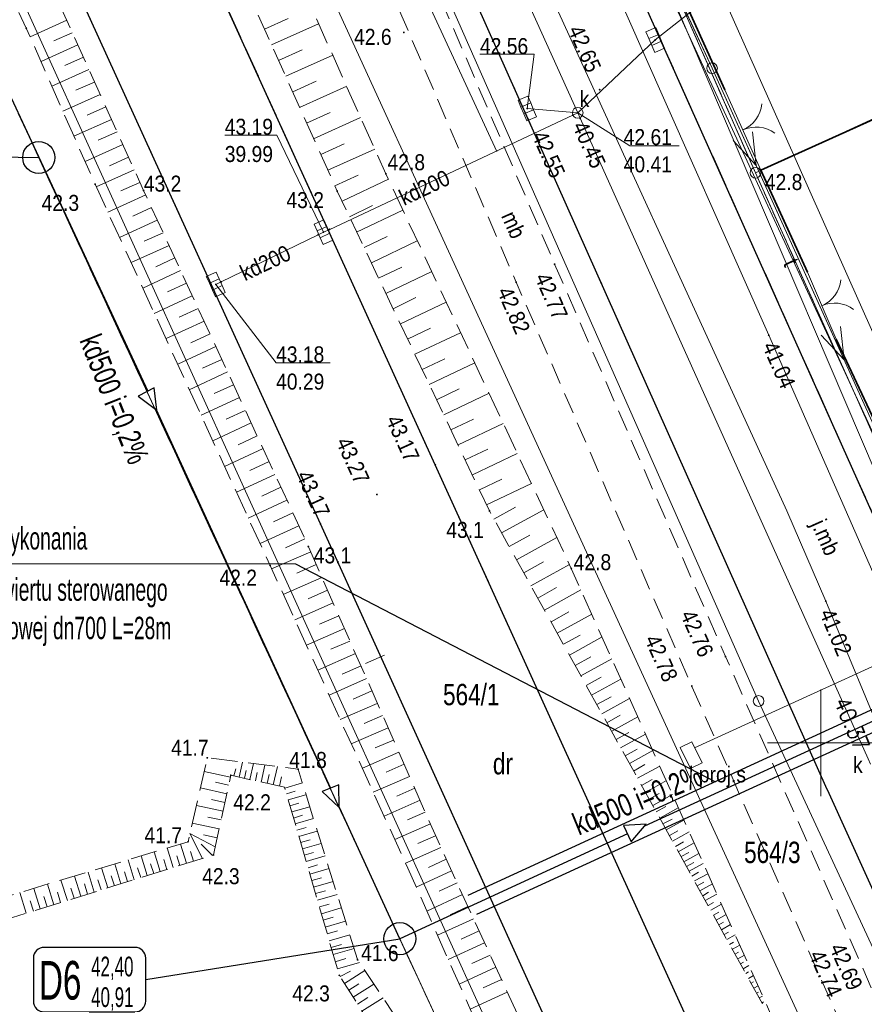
# Model space of a CAD drawing. Header units: metres. Extents: x 5542169 to 5542475, y 5991277 to 5991454.
# Tile 10 of 14: x 5542312 to 5542352, y 5991338 to 5991384. Entities that reach past the tile are written whole.
import ezdxf
from ezdxf.enums import TextEntityAlignment as Align
from ezdxf.lldxf.tags import DXFTag

# ---------------------------------------------------------------- set-up
doc = ezdxf.new("R2010")
doc.units = ezdxf.units.M
doc.header["$MEASUREMENT"] = 0
for name, pattern in [('217-500', [2, -0.5, 1.5]), ('420-500', [1.5, 1, -0.5]), ('823-500', [1.75, 1.25, -0.5])]:
    doc.linetypes.add(name, pattern=pattern)
doc.layers.get('0').update_dxf_attribs({"lineweight": 18})
for name, color, linetype, lineweight in [('!OPISY', 7, 'Continuous', 20), ('!RAMKA', 7, 'Continuous', 25), ('202-punkt graniczny', 7, 'Continuous', 18), ('210-oznaczenie konturu użytku gruntowego', 3, 'Continuous', 18), ('211-numer działki ewidencyjnej', 7, 'Continuous', 18), ('217-kontur klasyfikacyjny', 3, '217-500', 18), ('218-kontur użytku gruntowego', 3, '217-500', 18), ('219-działka ewidencyjna', 7, 'Continuous', 18), ('arkusz mapy', 7, 'Continuous', 18), ('brama', 7, 'Continuous', 18), ('droga dla rowerów', 7, '420-500', 18), ('droga dla rowerów-Atr17', 7, 'Continuous', 18), ('jezdnia', 7, '217-500', 18), ('jezdnia-Atr17', 7, 'Continuous', 18), ('KD', 94, 'Continuous', 30), ('kratka ściekowa', 14, 'Continuous', 18), ('krawężnik', 7, 'Continuous', 25), ('ogrodzenie trwałe', 7, '902-500', 35), ('pikieta naturalna', 7, 'Continuous', 18), ('pikieta naturalna-Atr2', 7, 'Continuous', 18), ('pikieta sztuczna', 7, 'Continuous', 18), ('pikieta sztuczna-Atr2', 7, 'Continuous', 18), ('przewód elektroenergetyczny niskiego napięcia', 1, 'Continuous', 18), ('przewód elektroenergetyczny podziemny', 1, 'Continuous', 18), ('przewód kanalizacyjny', 14, 'Continuous', 18), ('przewód kanalizacyjny-Atr1', 14, 'Continuous', 18), ('przewód niezidentyfikowany', 7, 'Continuous', 18), ('przewód specjalny - ob. projektowany', 7, 'Continuous', 18), ('przewód telekomunikacyjny podziemny', 30, 'Continuous', 18), ('przewód telekomunikacyjny podziemny-Atr1', 30, 'Continuous', 18), ('przewód wodociągowy', 5, 'Continuous', 18), ('rzedna', 7, 'Continuous', 18), ('rzedna-Atr2', 7, 'Continuous', 18), ('rzedna-Atr3', 7, 'Continuous', 18), ('skarpa nieumocniona', 7, '823-500', 18), ('skarpa nieumocniona wypełnienie', 7, 'Continuous', 18), ('studnia kanalizacyjna', 14, 'Continuous', 18), ('studnia kanalizacyjna-Atr17', 14, 'Continuous', 18), ('słup przewodów napowietrznych', 7, 'Continuous', 18), ('urządzenie techniczne sieci specjalnej - ob. projektowany', 7, 'Continuous', 18), ('urządzenie techniczne sieci specjalnej - ob. projektowany-Atr17', 7, 'Continuous', 18)]:
    doc.layers.add(name, color=color, linetype=linetype, lineweight=lineweight)
doc.layers.add('IS_Węzeł_sieci_kanalizacyjnej_-_opisy', color=7, linetype='Continuous')
doc.styles.add('AA', font='ARIALN.TTF', dxfattribs={"width": 0.8, "height": 1.25})
doc.styles.get("Standard").update_dxf_attribs({"font": 'Working1250.shx', "width": 0.75})
doc.styles.add('Style-simplex', font='simplex.shx')
doc.linetypes.add('902-500', pattern='A,3.75,[24,dgnlstyle-geo-mz.shx,S=0.002786,R=0,X=0,Y=0],3.75', length=7.5)
tags = doc.linetypes.add('SOLID', pattern=[10, 10, 0]).pattern_tags.tags
tags[6:7] = [DXFTag(74, 4), DXFTag(75, 0), DXFTag(340, '0'), DXFTag(46, 0.0), DXFTag(50, 0.0), DXFTag(44, 0.0), DXFTag(45, 0.0)]
tags[4:5] = [DXFTag(74, 4), DXFTag(75, 0), DXFTag(340, '0'), DXFTag(46, 0.0), DXFTag(50, 0.0), DXFTag(44, 0.0), DXFTag(45, 0.0)]

# ---------------------------------------------------------------- blocks, each defined once
blk = doc.blocks.new('202')
at = {"color": 0, "linetype": 'ByBlock', "lineweight": -2, "ltscale": 10}
blk.add_circle((0, 0), 2.5, dxfattribs=at)
blk = doc.blocks.new('PW01')
at = {"linetype": 'ByBlock', "lineweight": -2, "ltscale": 10}
h = blk.add_hatch(color=0, dxfattribs=at)
edge = h.paths.add_edge_path()
edge.add_arc((0, 0), 0.45, 0, 360)
blk = doc.blocks.new('US05')
at = {"color": 0, "linetype": 'ByBlock', "lineweight": -2, "ltscale": 10}
for p, q in [((-5.25, -2.5), (-5.25, 2.5)), ((-5.25, 2.5), (-1.75, 2.5)), ((-1.75, -2.5), (-1.75, 2.5)), ((-1.75, 2.5), (1.75, 2.5)), ((1.75, -2.5), (1.75, 2.5)), ((1.75, 2.5), (5.25, 2.5)), ((5.25, -2.5), (5.25, 2.5)), ((-5.25, -2.5), (-1.75, -2.5)), ((-1.75, -2.5), (1.75, -2.5)), ((1.75, -2.5), (5.25, -2.5))]:
    blk.add_line(p, q, dxfattribs=at)
blk = doc.blocks.new('US15')
at = {"color": 0, "linetype": 'ByBlock', "lineweight": -2, "ltscale": 10}
blk.add_circle((0, 0), 2.5, dxfattribs=at)
blk = doc.blocks.new('OK02')
at = {"color": 0, "linetype": 'ByBlock', "lineweight": -2, "ltscale": 10}
for centre, start, end in [((-15, 0), 0, 60), ((15, 0), 120, 180)]:
    blk.add_arc(centre, 15, start, end, dxfattribs=at)
blk = doc.blocks.new('SUEP1')
at = {"color": 0, "linetype": 'ByBlock', "lineweight": -2, "ltscale": 10}
for p, q in [((50, 0), (35, 5)), ((150, 0), (135, 5)), ((0, 0), (50, 0)), ((50, 0), (35, -5)), ((50, 0), (150, 0)), ((150, 0), (135, -5))]:
    blk.add_line(p, q, dxfattribs=at)

msp = doc.modelspace()

# ---------------------------------------------------------------- linework, layer by layer
at = {"layer": '!OPISY'}
msp.add_line((5542306.4, 5991358.387), (5542325.415, 5991358.387), dxfattribs=at)
at = {"layer": '!RAMKA'}
msp.add_line((5542325.415, 5991358.387), (5542345.073, 5991348.181), dxfattribs=at)
at = {"color": 251}
for p, q in [((5542350, 5991347.5), (5542350, 5991352.5)), ((5542350, 5991347.5), (5542350, 5991352.5)), ((5542347.5, 5991350), (5542352.5, 5991350)), ((5542347.5, 5991350), (5542352.5, 5991350))]:
    msp.add_line(p, q, dxfattribs=at)
at = {"layer": '217-kontur klasyfikacyjny', "color": 251, "flags": 128}
msp.add_lwpolyline([(5542333.79, 5991333.25), (5542294.82, 5991417.61)], dxfattribs=at)
at = {"layer": '218-kontur użytku gruntowego', "color": 251, "flags": 128}
for points in [[(5542333.79, 5991333.25), (5542294.82, 5991417.61)], [(5542294.82, 5991417.61), (5542333.79, 5991333.25)], [(5542337.99, 5991397.06), (5542346.94, 5991376.7)], [(5542346.94, 5991376.7), (5542337.99, 5991397.06)], [(5542346.94, 5991376.7), (5542356.18, 5991356.13)], [(5542356.18, 5991356.13), (5542346.94, 5991376.7)]]:
    msp.add_lwpolyline(points, dxfattribs=at)
at = {"layer": '219-działka ewidencyjna', "color": 251, "flags": 128}
for points in [[(5542302.769, 5991438.054), (5542357.54, 5991318.55)], [(5542347.09, 5991351.96), (5542309.057, 5991438.054)], [(5542360.03, 5991280.37), (5542297.25, 5991418.65)], [(5542294.82, 5991417.61), (5542343.54, 5991312.15)], [(5542346.94, 5991376.7), (5542337.99, 5991397.06)], [(5542370.14, 5991387.38), (5542346.94, 5991376.7)], [(5542356.18, 5991356.13), (5542346.94, 5991376.7)], [(5542347.09, 5991351.96), (5542376.104, 5991289.327)]]:
    msp.add_lwpolyline(points, dxfattribs=at)
at = {"layer": 'arkusz mapy', "color": 251}
for p, q in [((5542350, 5991352.5), (5542350, 5991347.5)), ((5542347.5, 5991350), (5542352.5, 5991350))]:
    msp.add_line(p, q, dxfattribs=at)
at = {"layer": 'brama', "color": 251, "flags": 128}
for points in [[(5542345.51, 5991380.59), (5542347.2, 5991376.82)], [(5542349.37, 5991372.04), (5542350.72, 5991368.91)]]:
    msp.add_lwpolyline(points, dxfattribs=at)
at = {"layer": 'droga dla rowerów', "color": 251, "flags": 128}
for points in [[(5542307.258, 5991438.054), (5542310.57, 5991430.33), (5542322.63, 5991402.11), (5542335.74, 5991371.57), (5542343.96, 5991352.66), (5542350.75, 5991337.27), (5542352.7, 5991333.09), (5542363.33, 5991309.77), (5542376.104, 5991281.879)], [(5542376.104, 5991286.708), (5542365.03, 5991310.9), (5542354.4, 5991334.1), (5542352.52, 5991338.17), (5542345.54, 5991354.04), (5542337.54, 5991372.42), (5542324.4, 5991403), (5542312.42, 5991431), (5542309.398, 5991438.054)]]:
    msp.add_lwpolyline(points, dxfattribs=at)
at = {"layer": 'IS_Węzeł_sieci_kanalizacyjnej_-_opisy', "color": 7, "linetype": 'SOLID', "ltscale": 0.01}
for p, q in [((5542302.071, 5991377.608), (5542313.388, 5991377.417)), ((5542318.401, 5991338.912), (5542330.289, 5991340.828))]:
    msp.add_line(p, q, dxfattribs=at)
msp.add_lwpolyline([(5542313.644, 5991337.402), (5542317.898, 5991337.402, 0.414214), (5542318.401, 5991337.906), (5542318.401, 5991339.919, 0.414214), (5542317.898, 5991340.422), (5542313.644, 5991340.422, 0.414214), (5542313.141, 5991339.919), (5542313.141, 5991337.906, 0.414214), (5542313.644, 5991337.402)], format="xyb", dxfattribs=at)
at = {"layer": 'jezdnia', "color": 251, "flags": 128}
for points in [[(5542291.179, 5991438.054), (5542297.2, 5991424.85), (5542311.67, 5991392.99), (5542326.58, 5991360.25), (5542341.47, 5991327.48), (5542355.12, 5991297.48), (5542363.405, 5991279.267)], [(5542370.045, 5991279.267), (5542360.86, 5991299.46), (5542347.02, 5991329.88), (5542331.95, 5991363.02), (5542317.41, 5991394.98), (5542302.67, 5991427.35), (5542297.802, 5991438.054)], [(5542376.104, 5991363.598), (5542357.31, 5991354.92), (5542356.69, 5991354.79), (5542356.03, 5991354.83), (5542355.32, 5991355.07), (5542354.64, 5991355.8), (5542329.42, 5991412.17), (5542323.11, 5991408.8), (5542336.31, 5991379.19), (5542350.3, 5991347.81), (5542361.66, 5991322.78), (5542376.104, 5991290.928)]]:
    msp.add_lwpolyline(points, dxfattribs=at)
at = {"layer": 'KD'}
for p, q in [((5542308.779, 5991387.33), (5542318.493, 5991366.473)), ((5542318.787, 5991366.629), (5542318.045, 5991366.235)), ((5542318.912, 5991365.574), (5542318.787, 5991366.629)), ((5542318.045, 5991366.235), (5542318.912, 5991365.574)), ((5542318.876, 5991365.651), (5542327.048, 5991347.88)), ((5542360.54, 5991354.75), (5542341.752, 5991346.103)), ((5542327.436, 5991348.041), (5542326.66, 5991347.718)), ((5542327.461, 5991346.978), (5542327.436, 5991348.041)), ((5542326.66, 5991347.718), (5542327.461, 5991346.978)), ((5542327.461, 5991346.981), (5542330.285, 5991340.84)), ((5542341.826, 5991346.19), (5542340.766, 5991346.127)), ((5542340.766, 5991346.127), (5542341.115, 5991345.364)), ((5542341.115, 5991345.364), (5542341.826, 5991346.19)), ((5542340.946, 5991345.732), (5542330.291, 5991340.829))]:
    msp.add_line(p, q, dxfattribs=at)
at = {"layer": 'KD', "color": 6}
for p, q in [((5542359.086, 5991354.631), (5542333.479, 5991342.846)), ((5542359.502, 5991353.724), (5542333.886, 5991341.959))]:
    msp.add_line(p, q, dxfattribs=at)
at = {"layer": 'KD'}
for centre in [(5542313.39, 5991377.417), (5542330.291, 5991340.829)]:
    msp.add_circle(centre, 0.75, dxfattribs=at)
at = {"layer": 'krawężnik', "color": 251, "flags": 128}
for points in [[(5542363.405, 5991279.267), (5542355.12, 5991297.48), (5542341.47, 5991327.48), (5542326.58, 5991360.25), (5542311.67, 5991392.99), (5542297.2, 5991424.85), (5542291.179, 5991438.054)], [(5542370.045, 5991279.267), (5542360.86, 5991299.46), (5542352.32, 5991318.22), (5542347.02, 5991329.88), (5542331.95, 5991363.02), (5542317.41, 5991394.98), (5542302.67, 5991427.35), (5542297.802, 5991438.054)], [(5542354.64, 5991355.8), (5542329.42, 5991412.17)], [(5542350.3, 5991347.81), (5542323.11, 5991408.8)], [(5542350.3, 5991347.81), (5542361.66, 5991322.78), (5542376.104, 5991290.928)]]:
    msp.add_lwpolyline(points, dxfattribs=at)
at = {"layer": 'ogrodzenie trwałe', "color": 251, "flags": 128}
for points in [[(5542345.51, 5991380.59), (5542340.38, 5991391.93)], [(5542347.2, 5991376.82), (5542357.88, 5991381.64)], [(5542349.37, 5991372.04), (5542347.2, 5991376.82)], [(5542356.33, 5991356.93), (5542350.72, 5991368.91)]]:
    msp.add_lwpolyline(points, dxfattribs=at)
at = {"layer": 'przewód elektroenergetyczny niskiego napięcia', "color": 251, "flags": 128}
for points in [[(5542328.34, 5991417.4), (5542344.91, 5991381.6)], [(5542344.91, 5991381.6), (5542360.03, 5991348.16)]]:
    msp.add_lwpolyline(points, dxfattribs=at)
at = {"layer": 'przewód elektroenergetyczny podziemny', "color": 251, "flags": 128}
msp.add_lwpolyline([(5542357.7, 5991357.41), (5542334.8, 5991408.81), (5542330.22, 5991417.68), (5542322.447, 5991438.054)], dxfattribs=at)
at = {"layer": 'przewód kanalizacyjny', "color": 251, "flags": 128}
for points in [[(5542348.41, 5991360.86), (5542323.29, 5991415.77)], [(5542322.87, 5991414.41), (5542338.62, 5991379.51)], [(5542338.62, 5991379.51), (5542342.25, 5991382.92)], [(5542338.62, 5991379.51), (5542338.39, 5991379.4), (5542327.01, 5991374.05), (5542326.72, 5991373.92)], [(5542336.26, 5991379.71), (5542338.62, 5991379.51)], [(5542338.62, 5991379.51), (5542338.73, 5991379.25), (5542352.21, 5991349.25), (5542352.32, 5991349)], [(5542326.72, 5991373.92), (5542326.47, 5991373.8), (5542321.93, 5991371.59), (5542321.68, 5991371.47)], [(5542376.104, 5991297.613), (5542366.88, 5991318.3), (5542365.39, 5991321.61), (5542358.18, 5991337.55), (5542353.21, 5991349.46), (5542350.23, 5991356.64), (5542348.41, 5991360.86)]]:
    msp.add_lwpolyline(points, dxfattribs=at)
at = {"layer": 'przewód niezidentyfikowany', "color": 251, "flags": 128}
msp.add_lwpolyline([(5542306.935, 5991438.054), (5542314.52, 5991421.64), (5542334.83, 5991377.7)], dxfattribs=at)
at = {"layer": 'przewód specjalny - ob. projektowany', "color": 251, "flags": 128}
msp.add_lwpolyline([(5542344.09, 5991349.76), (5542358.37, 5991356.3), (5542359.39, 5991356.72), (5542376.104, 5991364.342)], dxfattribs=at)
at = {"layer": 'przewód telekomunikacyjny podziemny', "color": 251, "flags": 128}
msp.add_lwpolyline([(5542339.33, 5991392.87), (5542356.11, 5991356.57)], dxfattribs=at)
at = {"layer": 'przewód wodociągowy', "color": 251, "flags": 128}
for points in [[(5542347.56, 5991369.09), (5542341.65, 5991382.42), (5542327.97, 5991413.34), (5542317.405, 5991438.054)], [(5542355.53, 5991355.73), (5542343.15, 5991384.71)], [(5542376.104, 5991305.639), (5542372.26, 5991313.89), (5542369.91, 5991319.16), (5542360.37, 5991339.1), (5542359.37, 5991342.2), (5542347.56, 5991369.09)]]:
    msp.add_lwpolyline(points, dxfattribs=at)
at = {"layer": 'rzedna-Atr2', "color": 251, "flags": 128}
for points in [[(5542342.25, 5991382.92), (5542345.22, 5991385.29), (5542347.757, 5991385.29)], [(5542336.26, 5991379.71), (5542336.581, 5991382.246), (5542334.044, 5991382.246)], [(5542338.62, 5991379.51), (5542341.059, 5991377.953), (5542343.362, 5991377.953)], [(5542326.72, 5991373.92), (5542324.54, 5991378.46), (5542322.098, 5991378.46)], [(5542321.68, 5991371.47), (5542324.5, 5991367.8), (5542327.032, 5991367.8)]]:
    msp.add_lwpolyline(points, dxfattribs=at)
at = {"layer": 'skarpa nieumocniona', "color": 251, "flags": 128}
msp.add_lwpolyline([(5542287.175, 5991438.054), (5542292.44, 5991426.47), (5542294.52, 5991421.74), (5542312.81, 5991383.47), (5542316.03, 5991376.16), (5542324.22, 5991358.31), (5542330.67, 5991344.13), (5542336.47, 5991331.01), (5542343.62, 5991315.82), (5542338.34, 5991331.77), (5542332.34, 5991344.81), (5542326.01, 5991359.2), (5542318.3, 5991375.87), (5542314.46, 5991384.37), (5542296.7, 5991423.17), (5542294.63, 5991427.65), (5542289.917, 5991438.054)], dxfattribs=at)
msp.add_lwpolyline([(5542287.175, 5991438.054), (5542292.44, 5991426.47), (5542294.52, 5991421.74), (5542312.81, 5991383.47), (5542316.03, 5991376.16), (5542324.22, 5991358.31), (5542330.67, 5991344.13), (5542336.47, 5991331.01), (5542343.62, 5991315.82), (5542338.34, 5991331.77), (5542332.34, 5991344.81), (5542326.01, 5991359.2), (5542318.3, 5991375.87), (5542314.46, 5991384.37), (5542296.7, 5991423.17), (5542294.63, 5991427.65), (5542289.917, 5991438.054)], dxfattribs=at)
for points in [[(5542348.12, 5991336.25), (5542334.49, 5991360.86), (5542327.36, 5991375.84), (5542315.51, 5991402.29), (5542304.26, 5991426.86), (5542306.37, 5991428.48), (5542317.8, 5991403.08), (5542329.64, 5991376.65), (5542338.32, 5991358.17), (5542348.12, 5991336.25)], [(5542348.12, 5991336.25), (5542334.49, 5991360.86), (5542327.36, 5991375.84), (5542315.51, 5991402.29), (5542304.26, 5991426.86), (5542306.37, 5991428.48), (5542317.8, 5991403.08), (5542329.64, 5991376.65), (5542338.32, 5991358.17), (5542348.12, 5991336.25)], [(5542335.8, 5991328.64), (5542334.9, 5991327.38), (5542327.46, 5991339.11), (5542324.9, 5991347.92), (5542322.38, 5991348.48), (5542321.57, 5991344.75), (5542300.46, 5991338.17), (5542298.84, 5991345.39), (5542304.99, 5991352.4), (5542301.91, 5991356.02), (5542296.27, 5991358.52), (5542293.39, 5991363.22), (5542287.3, 5991369.87), (5542280.55, 5991370.1), (5542266.93, 5991372.2), (5542252.12, 5991375.09), (5542231.69, 5991377.8), (5542215.49, 5991381.28), (5542208.06, 5991378.32), (5542204.74, 5991376.57), (5542203.22, 5991376.36), (5542200.33, 5991377.47), (5542195.88, 5991378.29), (5542193.36, 5991378.28), (5542190.41, 5991378), (5542186.4, 5991377.1), (5542174.29, 5991370.77), (5542171.38, 5991373.4), (5542184.39, 5991379.66), (5542189.97, 5991381.04), (5542195.59, 5991381.52), (5542203.15, 5991380.86), (5542208.79, 5991380.4), (5542213.38, 5991383.08), (5542233.41, 5991380.9), (5542252.52, 5991377.79), (5542257.62, 5991375.87), (5542268.11, 5991374.41), (5542281.78, 5991371.95), (5542287.99, 5991371.56), (5542293.33, 5991365.69), (5542297.03, 5991359.52), (5542302.46, 5991356.93), (5542306, 5991352.06), (5542300.05, 5991344.94), (5542301.14, 5991339.55), (5542320.38, 5991345.37), (5542321.28, 5991349.3), (5542325.53, 5991348.77), (5542328.31, 5991339.85), (5542335.8, 5991328.64)], [(5542335.8, 5991328.64), (5542334.9, 5991327.38), (5542327.46, 5991339.11), (5542324.9, 5991347.92), (5542322.38, 5991348.48), (5542321.57, 5991344.75), (5542300.46, 5991338.17), (5542298.84, 5991345.39), (5542304.99, 5991352.4), (5542301.91, 5991356.02), (5542296.27, 5991358.52), (5542293.39, 5991363.22), (5542287.3, 5991369.87), (5542280.55, 5991370.1), (5542266.93, 5991372.2), (5542252.12, 5991375.09), (5542231.69, 5991377.8), (5542215.49, 5991381.28), (5542208.06, 5991378.32), (5542204.74, 5991376.57), (5542203.22, 5991376.36), (5542200.33, 5991377.47), (5542195.88, 5991378.29), (5542193.36, 5991378.28), (5542190.41, 5991378), (5542186.4, 5991377.1), (5542174.29, 5991370.77), (5542171.38, 5991373.4), (5542184.39, 5991379.66), (5542189.97, 5991381.04), (5542195.59, 5991381.52), (5542203.15, 5991380.86), (5542208.79, 5991380.4), (5542213.38, 5991383.08), (5542233.41, 5991380.9), (5542252.52, 5991377.79), (5542257.62, 5991375.87), (5542268.11, 5991374.41), (5542281.78, 5991371.95), (5542287.99, 5991371.56), (5542293.33, 5991365.69), (5542297.03, 5991359.52), (5542302.46, 5991356.93), (5542306, 5991352.06), (5542300.05, 5991344.94), (5542301.14, 5991339.55), (5542320.38, 5991345.37), (5542321.28, 5991349.3), (5542325.53, 5991348.77), (5542328.31, 5991339.85), (5542335.8, 5991328.64)]]:
    msp.add_lwpolyline(points, close=True, dxfattribs=at)
at = {"layer": 'skarpa nieumocniona wypełnienie', "color": 251, "flags": 128}
for points in [[(5542323.96, 5991383.43), (5542325.06, 5991383.92)], [(5542314.7, 5991383.84), (5542312.99, 5991383.06)], [(5542324.29, 5991382.69), (5542326.49, 5991383.68)], [(5542314.96, 5991383.26), (5542314.1, 5991382.88)], [(5542315.22, 5991382.69), (5542313.5, 5991381.91)], [(5542315.48, 5991382.11), (5542314.62, 5991381.72)], [(5542324.62, 5991381.96), (5542325.72, 5991382.45)], [(5542324.95, 5991381.23), (5542327.15, 5991382.21)], [(5542315.74, 5991381.53), (5542314.01, 5991380.75)], [(5542316, 5991380.95), (5542315.13, 5991380.56)], [(5542325.28, 5991380.49), (5542326.38, 5991380.99)], [(5542325.6, 5991379.76), (5542327.81, 5991380.75)], [(5542316.27, 5991380.37), (5542314.52, 5991379.58)], [(5542316.53, 5991379.79), (5542315.66, 5991379.39)], [(5542325.93, 5991379.03), (5542327.03, 5991379.52)], [(5542326.26, 5991378.29), (5542328.46, 5991379.28)], [(5542316.79, 5991379.2), (5542315.04, 5991378.41)], [(5542317.06, 5991378.61), (5542316.18, 5991378.22)], [(5542317.33, 5991378.02), (5542315.56, 5991377.23)], [(5542326.59, 5991377.56), (5542327.69, 5991378.05)], [(5542317.59, 5991377.43), (5542316.71, 5991377.03)], [(5542326.92, 5991376.82), (5542329.12, 5991377.81)], [(5542317.86, 5991376.84), (5542316.08, 5991376.04)], [(5542327.25, 5991376.09), (5542328.35, 5991376.58)], [(5542318.13, 5991376.25), (5542317.24, 5991375.85)], [(5542327.59, 5991375.37), (5542329.76, 5991376.4)], [(5542318.4, 5991375.66), (5542316.63, 5991374.85)], [(5542327.93, 5991374.64), (5542329.01, 5991375.16)], [(5542318.67, 5991375.07), (5542317.79, 5991374.67)], [(5542328.27, 5991373.92), (5542330.44, 5991374.95)], [(5542318.94, 5991374.48), (5542317.17, 5991373.67)], [(5542319.21, 5991373.89), (5542318.33, 5991373.49)], [(5542319.49, 5991373.3), (5542317.72, 5991372.49)], [(5542328.62, 5991373.2), (5542329.7, 5991373.72)], [(5542328.96, 5991372.48), (5542331.11, 5991373.51)], [(5542319.76, 5991372.71), (5542318.87, 5991372.3)], [(5542320.03, 5991372.12), (5542318.26, 5991371.3)], [(5542329.3, 5991371.77), (5542330.38, 5991372.28)], [(5542329.64, 5991371.05), (5542331.79, 5991372.07)], [(5542320.31, 5991371.53), (5542319.42, 5991371.12)], [(5542320.58, 5991370.94), (5542318.8, 5991370.11)], [(5542329.98, 5991370.33), (5542331.05, 5991370.85)], [(5542330.32, 5991369.62), (5542332.46, 5991370.64)], [(5542320.86, 5991370.34), (5542319.97, 5991369.93)], [(5542321.13, 5991369.75), (5542319.35, 5991368.93)], [(5542321.41, 5991369.15), (5542320.51, 5991368.74)], [(5542330.66, 5991368.91), (5542331.73, 5991369.42)], [(5542331, 5991368.2), (5542333.13, 5991369.21)], [(5542321.68, 5991368.56), (5542319.9, 5991367.73)], [(5542321.96, 5991367.96), (5542321.06, 5991367.55)], [(5542331.34, 5991367.49), (5542332.4, 5991367.99)], [(5542331.67, 5991366.78), (5542333.8, 5991367.79)], [(5542322.23, 5991367.37), (5542320.44, 5991366.54)], [(5542322.51, 5991366.77), (5542321.61, 5991366.36)], [(5542332.01, 5991366.07), (5542333.07, 5991366.58)], [(5542332.35, 5991365.36), (5542334.47, 5991366.37)], [(5542322.79, 5991366.17), (5542320.99, 5991365.34)], [(5542323.06, 5991365.57), (5542322.16, 5991365.16)], [(5542323.34, 5991364.98), (5542321.54, 5991364.14)], [(5542332.68, 5991364.66), (5542333.74, 5991365.16)], [(5542333.02, 5991363.95), (5542335.13, 5991364.96)], [(5542323.62, 5991364.38), (5542322.72, 5991363.96)], [(5542323.89, 5991363.78), (5542322.09, 5991362.94)], [(5542333.35, 5991363.25), (5542334.41, 5991363.75)], [(5542324.17, 5991363.17), (5542323.27, 5991362.76)], [(5542333.69, 5991362.55), (5542335.79, 5991363.55)], [(5542324.45, 5991362.57), (5542322.65, 5991361.74)], [(5542334.02, 5991361.85), (5542335.07, 5991362.35)], [(5542324.73, 5991361.97), (5542323.83, 5991361.55)], [(5542334.35, 5991361.15), (5542336.45, 5991362.15)], [(5542325.01, 5991361.37), (5542323.2, 5991360.53)], [(5542334.7, 5991360.48), (5542335.71, 5991361.04)], [(5542335.06, 5991359.83), (5542337.03, 5991360.92)], [(5542325.29, 5991360.77), (5542324.38, 5991360.35)], [(5542325.56, 5991360.16), (5542323.75, 5991359.33)], [(5542325.84, 5991359.56), (5542324.94, 5991359.14)], [(5542335.41, 5991359.19), (5542336.38, 5991359.72)], [(5542335.76, 5991358.57), (5542337.64, 5991359.61)], [(5542326.12, 5991358.95), (5542324.29, 5991358.15)], [(5542326.38, 5991358.35), (5542325.48, 5991357.95)], [(5542336.1, 5991357.96), (5542337.02, 5991358.47)], [(5542336.43, 5991357.36), (5542338.23, 5991358.36)], [(5542326.65, 5991357.75), (5542324.84, 5991356.95)], [(5542326.91, 5991357.15), (5542326.01, 5991356.75)], [(5542336.75, 5991356.78), (5542337.63, 5991357.27)], [(5542337.06, 5991356.22), (5542338.77, 5991357.16)], [(5542327.18, 5991356.55), (5542325.38, 5991355.76)], [(5542327.44, 5991355.95), (5542326.54, 5991355.56)], [(5542337.37, 5991355.67), (5542338.2, 5991356.13)], [(5542337.66, 5991355.13), (5542339.28, 5991356.03)], [(5542327.7, 5991355.36), (5542325.92, 5991354.58)], [(5542337.95, 5991354.62), (5542338.73, 5991355.05)], [(5542338.23, 5991354.11), (5542339.76, 5991354.96)], [(5542327.96, 5991354.77), (5542327.07, 5991354.38)], [(5542328.22, 5991354.18), (5542326.45, 5991353.4)], [(5542329.574, 5991354.101), (5542328.694, 5991353.721)], [(5542338.5, 5991353.62), (5542339.24, 5991354.03)], [(5542338.76, 5991353.14), (5542340.21, 5991353.94)], [(5542328.48, 5991353.6), (5542327.6, 5991353.21)], [(5542328.73, 5991353.01), (5542326.98, 5991352.24)], [(5542339.02, 5991352.68), (5542339.72, 5991353.07)], [(5542339.27, 5991352.23), (5542340.64, 5991352.98)], [(5542328.99, 5991352.43), (5542328.11, 5991352.05)], [(5542339.51, 5991351.79), (5542340.18, 5991352.16)], [(5542339.75, 5991351.36), (5542341.04, 5991352.08)], [(5542329.24, 5991351.85), (5542327.5, 5991351.09)], [(5542329.49, 5991351.28), (5542328.63, 5991350.9)], [(5542339.98, 5991350.94), (5542340.61, 5991351.29)], [(5542340.21, 5991350.54), (5542341.43, 5991351.22)], [(5542329.75, 5991350.7), (5542328.02, 5991349.95)], [(5542340.42, 5991350.15), (5542341.02, 5991350.48)], [(5542340.63, 5991349.77), (5542341.79, 5991350.41)], [(5542330, 5991350.13), (5542329.14, 5991349.76)], [(5542330.25, 5991349.56), (5542328.54, 5991348.81)], [(5542340.84, 5991349.39), (5542341.4, 5991349.71)], [(5542341.04, 5991349.03), (5542342.13, 5991349.64)], [(5542322.78, 5991348.39), (5542322.93, 5991349.09)], [(5542323.28, 5991348.28), (5542323.44, 5991349.03)], [(5542323.81, 5991348.16), (5542323.98, 5991348.96)], [(5542324.37, 5991348.04), (5542324.56, 5991348.89)], [(5542330.5, 5991349), (5542329.65, 5991348.62)], [(5542341.23, 5991348.68), (5542341.77, 5991348.98)], [(5542341.42, 5991348.34), (5542342.46, 5991348.91)], [(5542322.36, 5991348.39), (5542321.13, 5991348.66)], [(5542322.53, 5991348.45), (5542322.61, 5991348.79)], [(5542323.02, 5991348.34), (5542323.1, 5991348.7)], [(5542323.54, 5991348.22), (5542323.62, 5991348.61)], [(5542324.08, 5991348.1), (5542324.18, 5991348.51)], [(5542324.66, 5991347.97), (5542324.76, 5991348.41)], [(5542330.75, 5991348.43), (5542329.05, 5991347.69)], [(5542322.28, 5991348.02), (5542321.66, 5991348.16)], [(5542324.91, 5991347.88), (5542325.73, 5991348.12)], [(5542341.61, 5991348.01), (5542342.11, 5991348.29)], [(5542341.79, 5991347.68), (5542342.77, 5991348.23)], [(5542322.19, 5991347.62), (5542320.96, 5991347.89)], [(5542324.99, 5991347.61), (5542325.4, 5991347.73)], [(5542325.07, 5991347.33), (5542325.9, 5991347.57)], [(5542330.99, 5991347.87), (5542330.15, 5991347.5)], [(5542341.96, 5991347.37), (5542342.44, 5991347.63)], [(5542342.13, 5991347.06), (5542343.06, 5991347.58)], [(5542322.02, 5991346.8), (5542320.77, 5991347.07)], [(5542322.1, 5991347.21), (5542321.48, 5991347.35)], [(5542325.15, 5991347.05), (5542325.57, 5991347.17)], [(5542325.24, 5991346.77), (5542326.08, 5991347.01)], [(5542331.24, 5991347.31), (5542329.56, 5991346.57)], [(5542342.3, 5991346.77), (5542342.75, 5991347.02)], [(5542325.32, 5991346.48), (5542325.74, 5991346.61)], [(5542331.48, 5991346.76), (5542330.65, 5991346.39)], [(5542342.46, 5991346.48), (5542343.33, 5991346.96)], [(5542321.83, 5991345.97), (5542320.58, 5991346.24)], [(5542321.93, 5991346.39), (5542321.3, 5991346.52)], [(5542325.4, 5991346.2), (5542326.25, 5991346.45)], [(5542331.73, 5991346.2), (5542330.06, 5991345.47)], [(5542342.61, 5991346.2), (5542343.04, 5991346.43)], [(5542342.76, 5991345.92), (5542343.59, 5991346.38)], [(5542321.65, 5991345.13), (5542320.47, 5991345.76)], [(5542321.06, 5991344.59), (5542320.47, 5991345.76)], [(5542321.74, 5991345.55), (5542321.11, 5991345.69)], [(5542325.48, 5991345.91), (5542325.91, 5991346.04)], [(5542325.57, 5991345.62), (5542326.43, 5991345.87)], [(5542331.97, 5991345.65), (5542331.14, 5991345.28)], [(5542342.91, 5991345.66), (5542343.31, 5991345.88)], [(5542343.05, 5991345.4), (5542343.84, 5991345.83)], [(5542320.31, 5991344.36), (5542320.02, 5991345.26)], [(5542321.52, 5991344.73), (5542320.99, 5991345.25)], [(5542325.65, 5991345.33), (5542326.09, 5991345.46)], [(5542325.74, 5991345.04), (5542326.61, 5991345.29)], [(5542343.19, 5991345.15), (5542343.57, 5991345.36)], [(5542343.33, 5991344.9), (5542344.07, 5991345.31)], [(5542318.47, 5991343.78), (5542318.18, 5991344.71)], [(5542319.08, 5991343.97), (5542318.8, 5991344.89)], [(5542319.69, 5991344.16), (5542319.41, 5991345.08)], [(5542320, 5991344.26), (5542319.85, 5991344.71)], [(5542320.64, 5991344.46), (5542320.5, 5991344.91)], [(5542325.82, 5991344.74), (5542326.26, 5991344.87)], [(5542325.91, 5991344.45), (5542326.8, 5991344.71)], [(5542332.21, 5991345.1), (5542330.56, 5991344.37)], [(5542343.46, 5991344.67), (5542343.82, 5991344.86)], [(5542343.59, 5991344.43), (5542344.29, 5991344.82)], [(5542317.24, 5991343.4), (5542316.95, 5991344.33)], [(5542317.86, 5991343.59), (5542317.57, 5991344.52)], [(5542318.78, 5991343.88), (5542318.63, 5991344.34)], [(5542319.39, 5991344.07), (5542319.25, 5991344.53)], [(5542326, 5991344.15), (5542326.44, 5991344.28)], [(5542332.46, 5991344.55), (5542331.64, 5991344.17)], [(5542343.71, 5991344.21), (5542344.05, 5991344.4)], [(5542343.84, 5991343.99), (5542344.5, 5991344.35)], [(5542315.99, 5991343.01), (5542315.7, 5991343.95)], [(5542316.62, 5991343.21), (5542316.33, 5991344.14)], [(5542316.93, 5991343.3), (5542316.78, 5991343.77)], [(5542317.55, 5991343.5), (5542317.4, 5991343.96)], [(5542318.17, 5991343.69), (5542318.02, 5991344.15)], [(5542326.08, 5991343.85), (5542326.98, 5991344.11)], [(5542332.71, 5991344), (5542331.06, 5991343.24)], [(5542343.96, 5991343.76), (5542344.28, 5991343.94)], [(5542344.09, 5991343.53), (5542344.71, 5991343.87)], [(5542314.1, 5991342.42), (5542313.8, 5991343.38)], [(5542314.73, 5991342.62), (5542314.43, 5991343.57)], [(5542315.36, 5991342.82), (5542315.07, 5991343.76)], [(5542315.68, 5991342.91), (5542315.53, 5991343.39)], [(5542316.31, 5991343.11), (5542316.16, 5991343.58)], [(5542326.17, 5991343.55), (5542326.62, 5991343.68)], [(5542326.26, 5991343.24), (5542327.17, 5991343.51)], [(5542332.97, 5991343.44), (5542332.14, 5991343.06)], [(5542344.21, 5991343.3), (5542344.52, 5991343.47)], [(5542344.34, 5991343.07), (5542344.93, 5991343.4)], [(5542312.81, 5991342.02), (5542312.51, 5991342.99)], [(5542313.46, 5991342.22), (5542313.16, 5991343.18)], [(5542314.41, 5991342.52), (5542314.27, 5991343)], [(5542315.05, 5991342.72), (5542314.9, 5991343.19)], [(5542326.35, 5991342.94), (5542326.81, 5991343.07)], [(5542326.44, 5991342.63), (5542327.36, 5991342.9)], [(5542333.23, 5991342.89), (5542331.56, 5991342.12)], [(5542344.47, 5991342.84), (5542344.75, 5991343)], [(5542344.59, 5991342.62), (5542345.14, 5991342.92)], [(5542313.14, 5991342.12), (5542312.99, 5991342.6)], [(5542313.78, 5991342.32), (5542313.63, 5991342.8)], [(5542326.53, 5991342.32), (5542326.99, 5991342.45)], [(5542344.72, 5991342.39), (5542344.98, 5991342.53)], [(5542344.85, 5991342.16), (5542345.35, 5991342.44)], [(5542326.62, 5991342), (5542327.55, 5991342.28)], [(5542333.48, 5991342.33), (5542332.65, 5991341.94)], [(5542344.97, 5991341.93), (5542345.22, 5991342.07)], [(5542345.1, 5991341.7), (5542345.57, 5991341.96)], [(5542326.71, 5991341.69), (5542327.18, 5991341.83)], [(5542326.8, 5991341.37), (5542327.75, 5991341.65)], [(5542333.74, 5991341.76), (5542332.06, 5991340.99)], [(5542345.23, 5991341.48), (5542345.45, 5991341.6)], [(5542345.35, 5991341.25), (5542345.78, 5991341.49)], [(5542326.89, 5991341.06), (5542327.37, 5991341.19)], [(5542326.99, 5991340.73), (5542327.95, 5991341.01)], [(5542334, 5991341.2), (5542333.16, 5991340.81)], [(5542345.48, 5991341.02), (5542345.68, 5991341.13)], [(5542345.6, 5991340.79), (5542345.99, 5991341.01)], [(5542327.08, 5991340.41), (5542327.56, 5991340.55)], [(5542334.26, 5991340.63), (5542332.56, 5991339.85)], [(5542345.73, 5991340.56), (5542345.92, 5991340.67)], [(5542327.18, 5991340.09), (5542328.15, 5991340.37)], [(5542345.86, 5991340.34), (5542346.21, 5991340.53)], [(5542345.98, 5991340.11), (5542346.15, 5991340.2)], [(5542327.27, 5991339.75), (5542327.76, 5991339.9)], [(5542327.37, 5991339.41), (5542328.41, 5991339.71)], [(5542334.52, 5991340.06), (5542333.67, 5991339.67)], [(5542346.11, 5991339.88), (5542346.42, 5991340.05)], [(5542346.24, 5991339.65), (5542346.38, 5991339.73)], [(5542327.5, 5991339.05), (5542327.99, 5991339.31)], [(5542327.7, 5991338.73), (5542328.65, 5991339.34)], [(5542334.79, 5991339.49), (5542333.07, 5991338.7)], [(5542346.36, 5991339.42), (5542346.63, 5991339.57)], [(5542346.49, 5991339.2), (5542346.61, 5991339.27)], [(5542327.9, 5991338.41), (5542328.38, 5991338.72)], [(5542328.11, 5991338.09), (5542329.08, 5991338.7)], [(5542335.05, 5991338.91), (5542334.19, 5991338.52)], [(5542346.61, 5991338.97), (5542346.85, 5991339.1)], [(5542346.74, 5991338.74), (5542346.85, 5991338.8)], [(5542335.32, 5991338.33), (5542333.59, 5991337.53)], [(5542346.87, 5991338.51), (5542347.06, 5991338.62)], [(5542346.99, 5991338.28), (5542347.08, 5991338.33)], [(5542328.31, 5991337.76), (5542328.8, 5991338.07)], [(5542328.52, 5991337.43), (5542329.51, 5991338.06)], [(5542347.12, 5991338.06), (5542347.27, 5991338.14)], [(5542347.25, 5991337.83), (5542347.31, 5991337.87)]]:
    msp.add_lwpolyline(points, dxfattribs=at)
at = {"layer": 'urządzenie techniczne sieci specjalnej - ob. projektowany', "color": 251, "flags": 128}
msp.add_lwpolyline([(5542343.42, 5991349.79), (5542343.96, 5991350.05), (5542344.44, 5991349.07), (5542343.9, 5991348.8), (5542343.42, 5991349.79)], close=True, dxfattribs=at)

# ---------------------------------------------------------------- block references
at = {"layer": '202-punkt graniczny', "color": 251, "xscale": 0.1, "yscale": 0.1, "zscale": 0.1}
for p in [(5542346.94, 5991376.7), (5542347.09, 5991351.96)]:
    msp.add_blockref('202', p, dxfattribs=at)
at = {"layer": 'brama', "color": 251, "xscale": 0.1, "yscale": 0.1, "zscale": 0.1}
for p, rotation in [((5542346.355, 5991378.705), 294.146), ((5542350.045, 5991370.475), 293.331)]:
    msp.add_blockref('OK02', p, dxfattribs=dict(at, rotation=rotation))
at = {"layer": 'kratka ściekowa', "color": 251, "xscale": 0.1, "yscale": 0.1, "zscale": 0.1}
for p, rotation in [((5542342.25, 5991382.92), 292.799), ((5542336.26, 5991379.71), 292.799), ((5542326.72, 5991373.92), 294.31), ((5542321.68, 5991371.47), 294.546)]:
    msp.add_blockref('US05', p, dxfattribs=dict(at, rotation=rotation))
at = {"layer": 'pikieta naturalna', "color": 251, "xscale": 0.1, "yscale": 0.1, "zscale": 0.1}
for p in [(5542312.81, 5991383.47), (5542330.48, 5991383.27), (5542329.64, 5991376.65), (5542347.2, 5991376.82), (5542316.03, 5991376.16), (5542318.3, 5991375.87), (5542327.36, 5991375.84), (5542334.49, 5991360.86), (5542326.01, 5991359.2), (5542324.22, 5991358.31), (5542338.32, 5991358.17), (5542321.28, 5991349.3), (5542322.38, 5991348.48), (5542325.53, 5991348.77), (5542320.38, 5991345.37), (5542321.57, 5991344.75), (5542328.31, 5991339.85), (5542327.46, 5991339.11)]:
    msp.add_blockref('PW01', p, dxfattribs=at)
at = {"layer": 'pikieta sztuczna', "color": 251, "xscale": 0.1, "yscale": 0.1, "zscale": 0.1}
for p in [(5542339.65, 5991380.59), (5542336.31, 5991379.19), (5542337.54, 5991372.42), (5542335.74, 5991371.57), (5542331.95, 5991363.02), (5542329.22, 5991361.63), (5542326.58, 5991360.25), (5542345.54, 5991354.04), (5542343.96, 5991352.66)]:
    msp.add_blockref('PW01', p, dxfattribs=at)
at = {"layer": 'przewód elektroenergetyczny niskiego napięcia', "color": 251, "xscale": 0.1, "yscale": 0.1, "zscale": 0.1}
for rotation in [114.837, 294.33]:
    msp.add_blockref('SUEP1', (5542344.91, 5991381.6), dxfattribs=dict(at, rotation=rotation))
at = {"layer": 'rzedna', "color": 251, "xscale": 0.1, "yscale": 0.1, "zscale": 0.1}
for p in [(5542342.25, 5991382.92), (5542338.39, 5991379.4), (5542338.62, 5991379.51), (5542338.73, 5991379.25), (5542326.47, 5991373.8), (5542327.01, 5991374.05), (5542321.93, 5991371.59), (5542347.56, 5991369.09), (5542350.23, 5991356.64)]:
    msp.add_blockref('PW01', p, dxfattribs=at)
for p, rotation in [((5542336.26, 5991379.71), 292.799), ((5542326.72, 5991373.92), 294.31), ((5542321.68, 5991371.47), 294.546)]:
    msp.add_blockref('PW01', p, dxfattribs=dict(at, rotation=rotation))
at = {"layer": 'studnia kanalizacyjna', "color": 251, "xscale": 0.1, "yscale": 0.1, "zscale": 0.1}
msp.add_blockref('US15', (5542338.62, 5991379.51), dxfattribs=at)
at = {"layer": 'słup przewodów napowietrznych', "color": 251, "xscale": 0.1, "yscale": 0.1, "zscale": 0.1}
msp.add_blockref('US15', (5542344.91, 5991381.6), dxfattribs=at)

# ---------------------------------------------------------------- texts
at = {"layer": '!OPISY', "style": 'AA', "width": 0.75}
for s, p in [('Odcinek do wykonania', (5542306.587, 5991359.055)), ('metodą przewiertu sterowanego', (5542306.587, 5991356.655)), ('w rurze osłonowej dn700 L=28m', (5542306.587, 5991354.855))]:
    msp.add_text(s, height=1.05, dxfattribs=at).set_placement(p)
at = {"layer": '210-oznaczenie konturu użytku gruntowego', "color": 251, "insert": (5542334.647, 5991348.511), "char_height": 1, "attachment_point": 7, "line_spacing_factor": 0.6}
msp.add_mtext('\\H1x;\\W0.79;dr', dxfattribs=at)
at = {"layer": '211-numer działki ewidencyjnej', "color": 251, "char_height": 1, "attachment_point": 1, "line_spacing_factor": 0.6}
for s, insert in [('\\H1x;\\W0.79;564/1', (5542332.316, 5991352.762)), ('\\H1x;\\W0.79;564/3', (5542346.408, 5991345.37))]:
    msp.add_mtext(s, dxfattribs=dict(at, insert=insert))
at = {"layer": 'droga dla rowerów-Atr17', "color": 251, "insert": (5542335.012, 5991374.678), "char_height": 0.75, "attachment_point": 7, "rotation": 294.083, "line_spacing_factor": 0.6}
msp.add_mtext('\\H1x;\\W0.9;mb', dxfattribs=at)
at = {"layer": 'IS_Węzeł_sieci_kanalizacyjnej_-_opisy', "color": 7, "linetype": 'SOLID', "ltscale": 0.01}
for s, insert, char_height, attachment_point in [('\\fArial Narrow|b0|i0;D6', (5542315.386, 5991337.95), 1.8072, 9), ('\\fArial Narrow|b0|i0;42,40', (5542315.845, 5991338.893), 0.9216, 7), ('\\fArial Narrow|b0|i0;40,91', (5542315.845, 5991337.458), 0.9216, 7)]:
    msp.add_mtext(s, dxfattribs=dict(at, insert=insert, char_height=char_height, attachment_point=attachment_point))
at = {"layer": 'jezdnia-Atr17', "color": 251, "insert": (5542349.322, 5991360.158), "char_height": 0.75, "attachment_point": 7, "rotation": 294.104, "line_spacing_factor": 0.6}
msp.add_mtext('\\H1x;\\W0.9;j.mb', dxfattribs=at)
at = {"layer": 'KD', "lineweight": -3, "width": 0.75}
for rotation, p in [(291.6626, (5542315.283, 5991368.855)), (22.287, (5542338.667, 5991345.65))]:
    msp.add_text('kd500 i=0,2%', height=1.04, rotation=rotation, dxfattribs=at).set_placement(p)
at = {"layer": 'pikieta naturalna-Atr2', "color": 251, "char_height": 0.75, "attachment_point": 7, "line_spacing_factor": 0.6}
for s, insert in [('\\H1x;\\W0.9;42.6', (5542328.152, 5991382.678)), ('\\H1x;\\W0.9;42.8', (5542329.717, 5991376.806)), ('\\H1x;\\W0.9;43.2', (5542318.308, 5991375.805)), ('\\H1x;\\W0.9;42.8', (5542347.38, 5991375.88)), ('\\H1x;\\W0.9;42.3', (5542313.525, 5991374.902)), ('\\H1x;\\W0.9;43.2', (5542324.984, 5991375.034)), ('\\H1x;\\W0.9;43.1', (5542332.47, 5991359.586)), ('\\H1x;\\W0.9;43.1', (5542326.263, 5991358.395)), ('\\H1x;\\W0.9;42.8', (5542338.431, 5991358.076)), ('\\H1x;\\W0.9;42.2', (5542321.85, 5991357.36)), ('\\H1x;\\W0.9;41.7', (5542319.586, 5991349.394)), ('\\H1x;\\W0.9;41.8', (5542325.118, 5991348.811)), ('\\H1x;\\W0.9;42.2', (5542322.5, 5991346.84)), ('\\H1x;\\W0.9;41.7', (5542318.341, 5991345.299)), ('\\H1x;\\W0.9;42.3', (5542321.04, 5991343.37)), ('\\H1x;\\W0.9;41.6', (5542328.48, 5991339.768)), ('\\H1x;\\W0.9;42.3', (5542325.26, 5991337.88))]:
    msp.add_mtext(s, dxfattribs=dict(at, insert=insert))
at = {"layer": 'pikieta sztuczna-Atr2', "color": 251, "char_height": 0.75, "line_spacing_factor": 0.6}
for s, insert, attachment_point, rotation in [('\\H1x;\\W0.9;42.65', (5542338.14, 5991383.386), 7, 293.866), ('\\H1x;\\W0.9;42.55', (5542336.45, 5991378.44), 7, 294.028), ('\\H1x;\\W0.9;42.77', (5542336.939, 5991371.95), 4, 293.521), ('\\H1x;\\W0.9;42.82', (5542335.171, 5991371.291), 4, 293.494), ('\\H1x;\\W0.9;43.17', (5542329.614, 5991365.128), 7, 294.453), ('\\H1x;\\W0.9;43.27', (5542327.28, 5991364.091), 7, 294.453), ('\\H1x;\\W0.9;43.17', (5542325.424, 5991362.532), 7, 294.436), ('\\H1x;\\W0.9;42.76', (5542343.746, 5991356.157), 4, 293.842), ('\\H1x;\\W0.9;42.78', (5542342.071, 5991354.997), 4, 293.929), ('\\H1x;\\W0.9;42.74', (5542349.431, 5991340.079), 7, 293.807), ('\\H1x;\\W0.9;42.69', (5542350.381, 5991340.399), 7, 293.741)]:
    msp.add_mtext(s, dxfattribs=dict(at, insert=insert, attachment_point=attachment_point, rotation=rotation))
at = {"layer": 'przewód kanalizacyjny-Atr1', "color": 251, "char_height": 0.75, "attachment_point": 4, "rotation": 25.179, "line_spacing_factor": 0.6}
for insert in [(5542330.333, 5991375.477), (5542322.884, 5991371.952)]:
    msp.add_mtext('\\H1x;\\W0.9;kd200', dxfattribs=dict(at, insert=insert))
at = {"layer": 'przewód telekomunikacyjny podziemny-Atr1', "color": 251, "insert": (5542348.557, 5991372.618), "char_height": 0.75, "attachment_point": 4, "rotation": 294.809, "line_spacing_factor": 0.6}
msp.add_mtext('\\H1x;\\W0.9;t', dxfattribs=at)
at = {"layer": 'rzedna-Atr2', "color": 251, "style": 'Style-simplex', "width": 0.9}
msp.add_text('40.37', height=0.75, rotation=293.348, dxfattribs=at).set_placement((5542350.94, 5991352.087), align=Align.MIDDLE_LEFT)
at = {"layer": 'rzedna-Atr2', "color": 251, "char_height": 0.75, "attachment_point": 7, "line_spacing_factor": 0.6}
for s, insert in [('\\H1x;\\W0.9;42.56', (5542334.044, 5991382.246)), ('\\H1x;\\W0.9;43.19', (5542322.098, 5991378.468)), ('\\H1x;\\W0.9;42.61', (5542340.772, 5991377.985)), ('\\H1x;\\W0.9;43.18', (5542324.5, 5991367.808))]:
    msp.add_mtext(s, dxfattribs=dict(at, insert=insert))
at = {"layer": 'rzedna-Atr2', "color": 251, "char_height": 0.75, "attachment_point": 4, "line_spacing_factor": 0.6}
for s, insert, rotation in [('\\H1x;\\W0.9;40.45', (5542338.692, 5991379.044), 294.196), ('\\H1x;\\W0.9;41.04', (5542347.586, 5991368.73), 293.711), ('\\H1x;\\W0.9;41.02', (5542350.265, 5991356.222), 292.541)]:
    msp.add_mtext(s, dxfattribs=dict(at, insert=insert, rotation=rotation))
at = {"layer": 'rzedna-Atr3', "color": 251, "char_height": 0.75, "attachment_point": 7, "line_spacing_factor": 0.6}
for s, insert in [('\\H1x;\\W0.9;39.99', (5542322.098, 5991377.192)), ('\\H1x;\\W0.9;40.41', (5542340.772, 5991376.709)), ('\\H1x;\\W0.9;40.29', (5542324.5, 5991366.532))]:
    msp.add_mtext(s, dxfattribs=dict(at, insert=insert))
at = {"layer": 'studnia kanalizacyjna-Atr17', "color": 251, "char_height": 0.75, "line_spacing_factor": 0.6}
for insert, attachment_point in [((5542338.71, 5991379.78), 7), ((5542351.51, 5991348.965), 4)]:
    msp.add_mtext('\\H1x;\\W0.9;k', dxfattribs=dict(at, insert=insert, attachment_point=attachment_point))
at = {"layer": 'urządzenie techniczne sieci specjalnej - ob. projektowany-Atr17', "color": 251, "insert": (5542344.29, 5991347.922), "char_height": 0.75, "attachment_point": 7, "line_spacing_factor": 0.6}
msp.add_mtext('\\H1x;\\W0.9;proj.s', dxfattribs=at)

doc.saveas('drawing.dxf')
